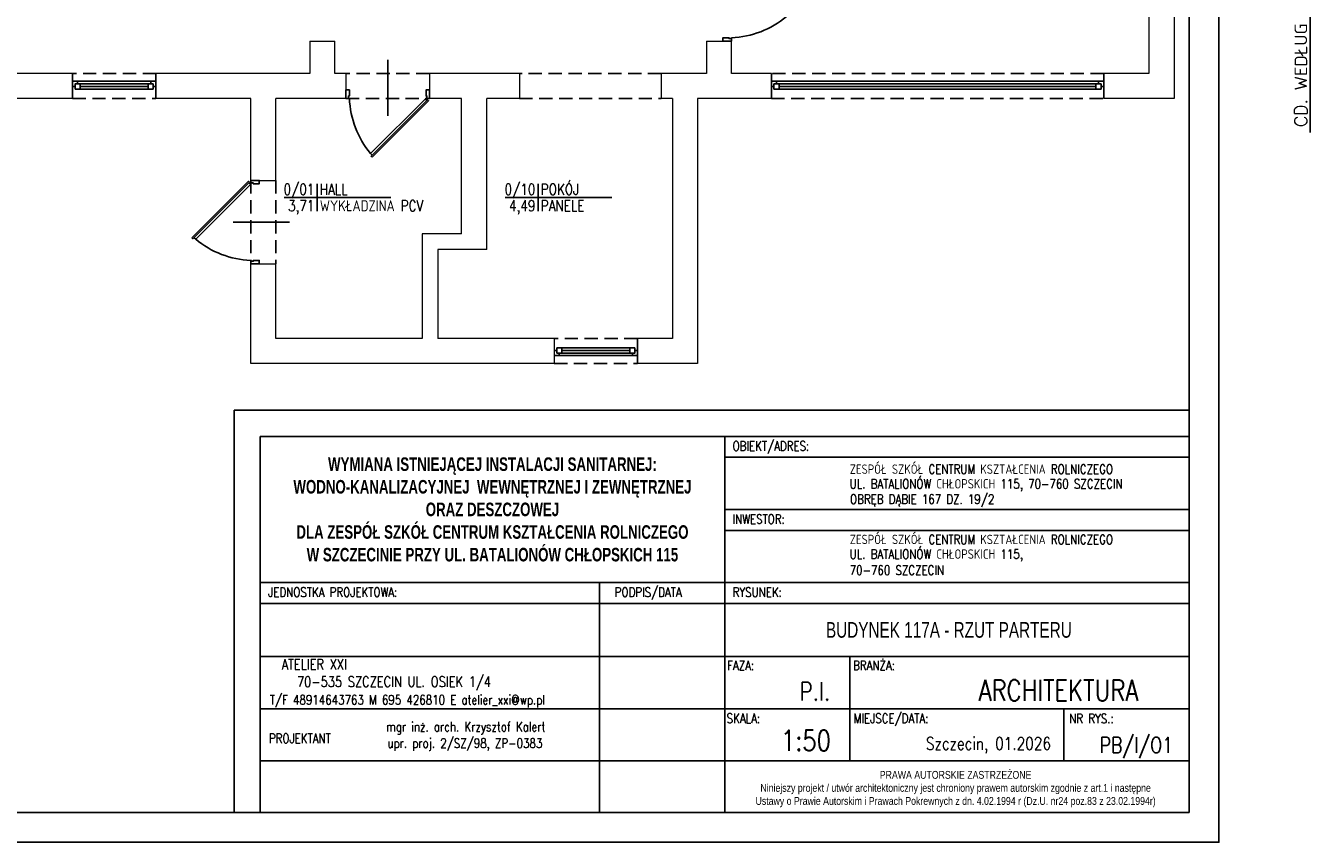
# Model space of a CAD drawing. Header units: millimetres. Extents: x -1623 to 1184, y -188 to 1297.
# Tile 2 of 6: x -666 to 565, y -188 to 594. Entities that reach past the tile are written whole.
import ezdxf
from ezdxf.enums import TextEntityAlignment as Align

# ---------------------------------------------------------------- set-up
doc = ezdxf.new("R2010")
doc.units = ezdxf.units.MM
doc.linetypes.add('DASHED', pattern=[19.049999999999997, 12.7, -6.35])
doc.layers.get('0').update_dxf_attribs({"color": 252})
for name, color, linetype in [('1-OPIS-POM', 252, 'Continuous'), ('I-DRZWI', 252, 'Continuous'), ('I-NAD', 252, 'DASHED'), ('I-OKNA', 252, 'Continuous'), ('I-SCIANA', 252, 'Continuous'), ('IS KAN_S_OPIS', 2, 'Continuous'), ('TABELKA', 252, 'Continuous')]:
    doc.layers.add(name, color=color, linetype=linetype)
doc.styles.add('ROMANS', font='romans.shx', dxfattribs={"width": 0.75})
doc.styles.add('STYLE2', font='romans.shx', dxfattribs={"width": 0.9})
doc.styles.add('STYLE3', font='arial.ttf', dxfattribs={"width": 0.7})
doc.styles.add('STYLE5PRAWA', font='arial.ttf', dxfattribs={"width": 0.8})
doc.styles.add('TECH', font='simplex.shx')

# ---------------------------------------------------------------- blocks, each defined once
blk = doc.blocks.new('PRAWAAUTOR1')
at = {"insert": (442.9577984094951, 174.1500318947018), "char_height": 7.5, "width": 500, "attachment_point": 5, "style": 'STYLE5PRAWA'}
blk.add_mtext('\\fArial|b0|i0|c238|p34;PRAWA AUTORSKIE ZASTRZEŻONE\\PNiniejszy projekt / utwór architektoniczny jest chroniony prawem autorskim zgodnie z art.1 i następne \\PUstawy o Prawie Autorskim i Prawach Pokrewnych z dn. 4.02.1994 r (Dz.U. nr24 poz.83 z 23.02.1994r)', dxfattribs=at)
blk = doc.blocks.new('D90')
blk.add_line((32.60195715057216, 44.99673399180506), (-28.01028744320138, 45.00280644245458))
for points in [[(-9.174932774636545, 87.24581758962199), (-9.174656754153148, 90.00091961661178), (0.00901666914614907, 89.99999954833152), (0.008648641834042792, 86.3265301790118), (-6.41992275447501, 86.32717422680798), (-6.41983074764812, 87.24554156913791)], [(-72.56247655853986, 61.8346203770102), (-11.68362454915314, 0.9435688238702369), (-10.61203397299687, 2.01494470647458), (-71.49088598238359, 62.90599625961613)], [(-9.18339740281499, 2.756022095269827), (-9.183673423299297, 0.0009200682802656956), (0, 0), (0.0003680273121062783, 3.673469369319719), (-6.428203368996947, 3.674113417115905), (-6.428295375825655, 2.755746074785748)]]:
    blk.add_lwpolyline(points, close=True)
blk.add_lwpolyline([(-11.26135268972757, 2.664393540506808), (-9.47536839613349, 4.450020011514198), (-68.56337161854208, 63.5498639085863), (-70.34935591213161, 61.7642374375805)])
blk.add_arc((-4.563419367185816, -14.50732115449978), 100.9401705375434, 92.61855641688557, 129.3487067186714)
blk = doc.blocks.new('OPIS-POM')
for p, q in [((0, 25), (0, -25)), ((-60, 0), (135, 0))]:
    blk.add_line(p, q)
at = {"style": 'ROMANS', "width": 0.8, "flags": 4}
blk.add_attdef('NR', text='', height=20, dxfattribs=at).set_placement((-5.000000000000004, 5), align=Align.RIGHT)
blk.add_attdef('NAZWA', (4.999999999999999, 5), '', height=20, dxfattribs=at)
blk.add_attdef('POW.', text='', height=20, dxfattribs=at).set_placement((-5.000000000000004, -5), align=Align.TOP_RIGHT)
blk.add_attdef('POSADZKA', text='', height=20, dxfattribs=at).set_placement((4.999999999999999, -5), align=Align.TOP_LEFT)

msp = doc.modelspace()

# ---------------------------------------------------------------- hatches: boundary and pattern name
h = msp.add_hatch(color=7)
h.dxf.hatch_style = 2
h.paths.add_polyline_path([(395.322828, 64.974611), (395.322828, 64.939333)])
h = msp.add_hatch(color=7)
h.dxf.hatch_style = 2
h.paths.add_polyline_path([(399.466891, 64.974611), (399.466891, 64.939333)])
h = msp.add_hatch(color=7)
h.dxf.hatch_style = 2
h.paths.add_polyline_path([(403.070423, 64.974611), (403.070423, 64.939333)])
h = msp.add_hatch(color=7)
h.dxf.hatch_style = 2
h.paths.add_polyline_path([(315.236986, 27.499028), (315.236986, 27.46375)])
for points in [[(317.158871, 27.499028), (317.158871, 27.46375)], [(341.407887, 25.509361), (341.407887, 25.474083)], [(322.747787, 15.116528), (322.747787, 15.08125)]]:
    msp.add_hatch(color=7).paths.add_polyline_path(points)
h = msp.add_hatch(color=7)
h.paths.add_polyline_path([(317.759459, 27.46375), (317.759459, 27.494618)])
h.paths.add_polyline_path([(317.759459, 27.46375), (317.759459, 27.494618)])
h = msp.add_hatch(color=7)
h.dxf.hatch_style = 2
h.paths.add_polyline_path([(319.86152, 27.499028), (319.86152, 27.46375)])
h = msp.add_hatch(color=7)
h.paths.add_polyline_path([(338.224766, 25.509361), (338.224766, 25.474083)])
h.paths.add_polyline_path([(338.224766, 25.509361), (338.224766, 25.474083)])
h = msp.add_hatch(color=7)
h.dxf.hatch_style = 2
h.paths.add_polyline_path([(339.365885, 25.509361), (339.365885, 25.474083)])
h = msp.add_hatch(color=7)
h.dxf.hatch_style = 2
h.paths.add_polyline_path([(343.029477, 25.509361), (343.029477, 25.474083)])
h = msp.add_hatch(color=7)
h.dxf.hatch_style = 2
h.paths.add_polyline_path([(316.20137, 15.116528), (316.20137, 15.08125)])

# ---------------------------------------------------------------- linework, layer by layer
at = {"layer": 'I-NAD'}
for p, q in [((-541.389269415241, 548.5722652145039), (-621.3757114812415, 548.5722652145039)), ((366.6568752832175, 548.5722652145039), (48.19377646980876, 548.5722652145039)), ((-621.3757114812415, 524.54175686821), (-541.389269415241, 524.54175686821)), ((48.19377646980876, 524.54175686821), (366.6568752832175, 524.54175686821)), ((-79.96893289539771, 294.6095547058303), (-159.9553749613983, 294.6095547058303)), ((-159.9553749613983, 270.5790463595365), (-79.96893289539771, 270.5790463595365))]:
    msp.add_line(p, q, dxfattribs=at)
for points in [[(-279.3587605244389, 548.5722652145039), (-359.3452025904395, 548.5722652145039)], [(-57.32599519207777, 548.5722652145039), (-193.2062204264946, 548.5722652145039)], [(-359.3452017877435, 524.5497703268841), (-279.3587605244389, 524.5417568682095)], [(-193.2062204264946, 524.54175686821), (-57.32599519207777, 524.54175686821)], [(-450.5689327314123, 446.0536216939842), (-450.5689327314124, 366.0671733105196)], [(-426.5384243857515, 446.0536216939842), (-426.5384243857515, 366.0671796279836)]]:
    msp.add_lwpolyline(points, dxfattribs=at)
at = {"layer": 'I-OKNA'}
for points in [[(-618.89774176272, 538.4875213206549), (-616.4197774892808, 538.4875213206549), (-616.4197774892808, 541.0231108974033), (-621.3757114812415, 541.0231108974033)], [(-621.3757114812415, 536.0095516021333), (-618.89774176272, 536.0095516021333), (-618.89774176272, 538.4875213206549), (-618.89774176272, 533.4739620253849)], [(-618.89774176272, 533.4739620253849), (-613.8841824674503, 533.4739620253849), (-613.8841824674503, 538.4875213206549), (-618.89774176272, 538.4875213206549)], [(-546.402828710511, 541.0231108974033), (-616.4197774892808, 541.0231108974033)], [(-613.8841824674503, 538.4875213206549), (-548.9384237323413, 538.4875213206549)], [(-613.8841824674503, 536.0095516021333), (-548.9384237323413, 536.0095516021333)], [(-613.8841824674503, 533.4739620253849), (-548.9384237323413, 533.4739620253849)], [(-613.8841824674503, 533.4739620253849), (-548.9384237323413, 533.4739620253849)], [(-543.9248644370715, 538.4875213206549), (-548.9384237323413, 538.4875213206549), (-548.9384237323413, 533.4739620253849), (-543.9248644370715, 533.4739620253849)], [(-541.389269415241, 541.0231108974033), (-546.402828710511, 541.0231108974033), (-546.402828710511, 538.4875213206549), (-543.9248644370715, 538.4875213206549)], [(-543.9248644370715, 538.4875213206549), (-543.9248644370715, 536.0095516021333), (-541.389269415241, 536.0095516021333)], [(-543.9248644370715, 533.4739620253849), (-543.9248644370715, 538.4875213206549)], [(50.67174618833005, 538.4875213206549), (53.14971046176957, 538.4875213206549), (53.14971046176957, 541.0231108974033), (48.19377646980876, 541.0231108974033)], [(48.19377646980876, 536.0095516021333), (50.67174618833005, 536.0095516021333), (50.67174618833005, 538.4875213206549), (50.67174618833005, 533.4739620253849)], [(50.67174618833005, 533.4739620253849), (55.6853054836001, 533.4739620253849), (55.6853054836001, 538.4875213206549), (50.67174618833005, 538.4875213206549)], [(366.6568752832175, 541.0231108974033), (53.14971046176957, 541.0231108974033)], [(55.6853054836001, 538.4875213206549), (361.7009412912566, 538.4875213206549)], [(55.6853054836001, 536.0095516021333), (359.1653517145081, 536.0095516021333)], [(55.6853054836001, 533.4739620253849), (359.1653517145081, 533.4739620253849)], [(55.6853054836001, 533.4739620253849), (359.1653517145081, 533.4739620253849)], [(364.1789110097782, 538.4875213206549), (359.1653517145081, 538.4875213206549), (359.1653517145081, 533.4739620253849), (364.1789110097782, 533.4739620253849)], [(366.6568752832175, 541.0231108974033), (361.7009412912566, 541.0231108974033), (361.7009412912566, 538.4875213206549), (364.1789110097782, 538.4875213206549)], [(364.1789110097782, 538.4875213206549), (364.1789110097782, 536.0095516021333), (366.6568752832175, 536.0095516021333)], [(364.1789110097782, 533.4739620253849), (364.1789110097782, 538.4875213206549)], [(-157.4774052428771, 280.6637902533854), (-157.4774052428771, 283.1417599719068), (-159.9553749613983, 283.1417599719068)], [(-157.4774052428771, 280.6637902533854), (-152.463845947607, 280.6637902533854), (-152.463845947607, 285.6773495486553), (-157.4774052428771, 285.6773495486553)], [(-157.4774052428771, 285.6773495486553), (-157.4774052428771, 280.6637902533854)], [(-87.46045646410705, 285.6773495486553), (-152.463845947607, 285.6773495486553)], [(-87.46045646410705, 285.6773495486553), (-152.463845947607, 285.6773495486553)], [(-87.46045646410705, 283.1417599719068), (-152.463845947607, 283.1417599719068)], [(-82.504527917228, 285.6773495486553), (-87.46045646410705, 285.6773495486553), (-87.46045646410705, 280.6637902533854), (-82.504527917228, 280.6637902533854)], [(-79.96893289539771, 283.1417599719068), (-82.504527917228, 283.1417599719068), (-82.504527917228, 280.6637902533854), (-82.504527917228, 285.6773495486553)], [(-159.9553749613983, 278.1858259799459), (-154.9418156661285, 278.1858259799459), (-154.9418156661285, 280.6637902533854), (-157.4774052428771, 280.6637902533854)], [(-154.9418156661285, 278.1858259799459), (-84.98249219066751, 278.1858259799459)], [(-87.46045646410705, 280.6637902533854), (-152.463845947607, 280.6637902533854)], [(-82.504527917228, 280.6637902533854), (-84.98249219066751, 280.6637902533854), (-84.98249219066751, 278.1858259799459), (-79.96893289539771, 278.1858259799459)]]:
    msp.add_lwpolyline(points, dxfattribs=at)
at = {"layer": 'I-SCIANA', "lineweight": 0}
for p, q in [((-621.3757114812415, 548.5722652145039), (-621.3757114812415, 524.54175686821)), ((-541.389269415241, 524.54175686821), (-541.389269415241, 548.5722652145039)), ((48.19377646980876, 548.5722652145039), (48.19377646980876, 524.54175686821)), ((366.6568752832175, 524.54175686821), (366.6568752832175, 548.5722652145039)), ((-159.9553749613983, 294.6095547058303), (-159.9553749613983, 270.5790463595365)), ((-79.96893289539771, 270.5790463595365), (-79.96893289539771, 294.6095547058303))]:
    msp.add_line(p, q, dxfattribs=at)
for points in [[(-42.51130416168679, 1067.504467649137), (433.9497102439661, 1067.504467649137), (433.9497102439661, 524.54175686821), (366.6568752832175, 524.54175686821)], [(409.9192018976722, 834.7939490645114), (409.9192018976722, 548.5722652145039), (366.6568752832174, 548.5722652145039)], [(-621.3757114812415, 548.5722652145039), (-688.9146905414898, 548.5722652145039), (-688.9146905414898, 579.4027717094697)], [(-393.9214735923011, 579.4027717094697), (-393.9214735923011, 548.5722652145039), (-541.389269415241, 548.5722652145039)], [(-393.9214735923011, 579.4027717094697), (-369.9485905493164, 579.4027717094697)], [(-359.3452025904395, 548.5722652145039), (-369.9485905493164, 548.5722652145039), (-369.9485905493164, 579.4027717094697)], [(-13.98588058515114, 579.4027717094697), (-13.98588058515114, 548.5722652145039), (-57.32599519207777, 548.5722652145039)], [(-13.98588058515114, 579.4027717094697), (9.986997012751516, 579.4027717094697)], [(48.19377646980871, 548.5722652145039), (9.986997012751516, 548.5722652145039), (9.986997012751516, 579.4027717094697)], [(-621.3757114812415, 548.5722652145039), (-621.3757114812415, 524.54175686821)], [(-621.3757114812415, 524.54175686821), (-621.3757114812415, 548.5722652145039)], [(-541.389269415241, 548.5722652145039), (-541.389269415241, 524.54175686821)], [(-541.389269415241, 524.54175686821), (-541.389269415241, 548.5722652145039)], [(-359.3452025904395, 548.5722652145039), (-359.3452025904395, 524.54175686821)], [(-193.2062204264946, 548.5722652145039), (-279.3587605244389, 548.5722652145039)], [(-279.3587605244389, 548.5722652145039), (-279.3587605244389, 524.54175686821)], [(-193.2062204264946, 548.5722652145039), (-193.2062204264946, 524.54175686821)], [(-57.32599519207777, 548.5722652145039), (-57.32599519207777, 524.54175686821)], [(48.19377646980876, 548.5722652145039), (48.19377646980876, 524.54175686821)], [(48.19377646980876, 524.54175686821), (48.19377646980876, 548.5722652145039)], [(366.6568752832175, 548.5722652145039), (366.6568752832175, 524.54175686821)], [(366.6568752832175, 524.54175686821), (366.6568752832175, 548.5722652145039)], [(-621.3757114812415, 524.54175686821), (-838.9757066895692, 524.54175686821)], [(-450.5689327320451, 524.54175686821), (-541.389269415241, 524.54175686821)], [(-450.5689327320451, 446.0536216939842), (-450.5689327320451, 524.54175686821)], [(-359.3452025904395, 524.54175686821), (-426.5384243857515, 524.54175686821)], [(-359.3452025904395, 524.54175686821), (-426.5384243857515, 524.54175686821)], [(-359.3452025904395, 524.54175686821), (-426.5384243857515, 524.54175686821)], [(-426.5384243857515, 446.0536216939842), (-426.5384243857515, 524.54175686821)], [(-248.5858793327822, 524.54175686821), (-279.3587605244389, 524.54175686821)], [(-248.5858793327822, 524.54175686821), (-279.3587605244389, 524.54175686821)], [(-248.5858793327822, 524.54175686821), (-279.3587605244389, 524.54175686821)], [(-248.5858793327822, 394.9839807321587), (-248.5858793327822, 524.54175686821)], [(-193.2062204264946, 524.54175686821), (-224.5553709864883, 524.54175686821)], [(-193.2062204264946, 524.54175686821), (-224.5553709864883, 524.54175686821)], [(-224.5553709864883, 379.9839807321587), (-224.5553709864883, 524.54175686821)], [(-46.60283137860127, 524.54175686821), (-46.60283137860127, 294.6095547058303), (-79.96893289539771, 294.6095547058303)], [(-22.62994833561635, 524.54175686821), (-22.62994833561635, 270.5790463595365), (-79.96893289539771, 270.5790463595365)], [(-46.60283137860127, 524.54175686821), (-57.32599519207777, 524.54175686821)], [(-46.60283137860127, 524.54175686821), (-57.32599519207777, 524.54175686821)], [(48.19377646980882, 524.54175686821), (-22.62994833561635, 524.54175686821)], [(-450.5689327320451, 446.0536216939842), (-426.5384243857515, 446.0536216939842)], [(-248.5858793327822, 394.9839807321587), (-286.5003872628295, 394.9839807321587), (-286.5003872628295, 294.6095547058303)], [(-224.5553709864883, 379.9839807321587), (-271.5003872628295, 379.9839807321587), (-271.5003872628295, 294.6095547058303)], [(-159.9553749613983, 270.5790463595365), (-450.5689327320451, 270.5790463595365), (-450.5689327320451, 366.0671796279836)], [(-450.5689327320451, 366.0671796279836), (-426.5384243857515, 366.0671796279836)], [(-286.5003872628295, 294.6095547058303), (-426.5384243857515, 294.6095547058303), (-426.5384243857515, 366.0671796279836)], [(-159.9553749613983, 294.6095547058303), (-271.5003872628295, 294.6095547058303)], [(-159.9553749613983, 294.6095547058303), (-159.9553749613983, 270.5790463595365)], [(-159.9553749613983, 294.6095547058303), (-159.9553749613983, 270.5790463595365)], [(-79.96893289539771, 294.6095547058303), (-79.96893289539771, 270.5790463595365)], [(-79.96893289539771, 294.6095547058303), (-79.96893289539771, 270.5790463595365)]]:
    msp.add_lwpolyline(points, dxfattribs=at)
at = {"layer": 'IS KAN_S_OPIS'}
msp.add_line((564.5365959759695, 955.7355939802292), (564.5365959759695, 491.8220050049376), dxfattribs=at)
at = {"layer": 'TABELKA'}
for p, q in [((448.4719289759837, 225.7545132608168), (-466.5280710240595, 225.7545132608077)), ((-466.5280710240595, 225.7545132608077), (-466.5280710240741, -159.4523860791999)), ((448.4719289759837, 200.7545132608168), (-441.5280710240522, 200.7545132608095)), ((-441.5280710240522, 200.7545132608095), (-441.5280710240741, -159.4523860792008)), ((3.471928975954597, 200.7545132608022), (3.471928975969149, -159.4523860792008)), ((448.4719289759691, -110.0879972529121), (448.4719289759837, 200.7545132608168)), ((448.4719289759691, -159.4523860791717), (448.4719289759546, 200.7545132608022)), ((448.4719289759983, -159.4523860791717), (448.4719289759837, 200.7545132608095)), ((448.4719289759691, -110.0879972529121), (448.4719289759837, 200.7545132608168)), ((448.4719289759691, -159.4523860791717), (448.4719289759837, 200.7545132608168)), ((3.471928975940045, 180.754513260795), (448.4719289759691, 180.7545132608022)), ((3.471928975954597, 130.7545132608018), (448.4719289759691, 130.7545132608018)), ((3.471928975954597, 110.7545132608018), (448.4719289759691, 110.7545132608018)), ((-441.5280710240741, 60.75451326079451), (448.4719289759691, 60.75451326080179)), ((-441.5280710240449, 60.75451326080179), (3.471928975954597, 60.75451326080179)), ((-116.5280710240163, 60.75451326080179), (-116.5280710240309, -159.4523860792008)), ((-441.5280710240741, 40.75451326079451), (448.4719289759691, 40.75451326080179)), ((-441.5280710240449, 40.75451326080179), (3.471928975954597, 40.75451326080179)), ((-441.5280710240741, -10.08799725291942), (448.4719289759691, -10.08799725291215)), ((123.4719289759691, -10.08799725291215), (123.4719289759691, -110.0879972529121)), ((123.4719289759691, -10.08799725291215), (123.4719289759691, -110.0879972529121)), ((-441.5280710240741, -60.08799725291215), (448.4719289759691, -60.08799725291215)), ((-441.5280710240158, -60.08799725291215), (3.471928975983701, -60.08799725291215)), ((328.4719289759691, -60.08799725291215), (328.4719289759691, -110.0879972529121)), ((-441.5280710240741, -110.0879972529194), (448.4719289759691, -110.0879972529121)), ((-441.5280710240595, -110.0879972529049), (448.4719289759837, -110.0879972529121)), ((-21.52807102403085, -159.4523860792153), (-441.5280710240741, -159.4523860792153)), ((-441.5280710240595, -159.4523860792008), (448.47192897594, -159.4523860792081))]:
    msp.add_line(p, q, dxfattribs=at)
for points in [[(-1622.950991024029, 1296.88276442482), (-1622.950991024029, -188.1172355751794), (477.0490089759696, -188.1172355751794), (477.0490089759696, 1296.88276442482)], [(-1622.95099102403, 1296.88276442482), (-1622.95099102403, -188.1172355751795), (477.0490089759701, -188.1172355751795), (477.0490089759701, 1296.88276442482)], [(-1622.950991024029, 1296.88276442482), (-1622.950991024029, -188.1172355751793), (477.0490089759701, -188.1172355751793), (477.0490089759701, 1296.88276442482)], [(-1622.950991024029, 1296.88276442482), (-1622.950991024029, -188.1172355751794), (477.0490089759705, -188.1172355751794), (477.0490089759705, 1296.88276442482)], [(-1545.150640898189, -159.4523860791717), (448.4719289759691, -159.4523860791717), (448.4719289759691, 1256.537671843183), (-1545.150640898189, 1256.537671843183)]]:
    msp.add_lwpolyline(points, close=True, dxfattribs=at)

# ---------------------------------------------------------------- block references
at = {"layer": '1-OPIS-POM', "xscale": 0.5241599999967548, "yscale": 0.5241599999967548, "zscale": 0.5241600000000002}
for p, values in [((-387.0376963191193, 429.5989851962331), {'NR': '0/01', 'NAZWA': 'HALL', 'POW.': '3,71', 'POSADZKA': 'WYKŁADZINA PCV'}), ((-175.2903327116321, 429.5989851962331), {'NR': '0/10', 'NAZWA': 'POKÓJ', 'POW.': '4,49', 'POSADZKA': 'PANELE'})]:
    msp.add_blockref('OPIS-POM', p, dxfattribs=at).add_auto_attribs(values)
at = {"layer": 'I-DRZWI'}
for p, xscale, yscale, zscale, rotation in [((1.840073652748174, 659.3900213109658), 0.8887382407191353, 0.8887382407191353, 0.8887382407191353, 180), ((-279.3579428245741, 532.7036386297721), 0.8887382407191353, 0.8887382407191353, 0.8887382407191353, 90), ((-442.4150644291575, 446.0544385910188), -0.8887382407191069, 0.8887382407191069, 0.8887382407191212, 180)]:
    msp.add_blockref('D90', p, dxfattribs=dict(at, xscale=xscale, yscale=yscale, zscale=zscale, rotation=rotation))
at = {"layer": 'TABELKA'}
msp.add_blockref('PRAWAAUTOR1', (-218.2375668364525, -311.2770941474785), dxfattribs=at)

# ---------------------------------------------------------------- texts
at = {"layer": 'IS KAN_S_OPIS', "style": 'TECH'}
msp.add_text('CD. WEDŁUG DOKUMENTACJI INSTALACJI ZEWN.', height=12, rotation=90, dxfattribs=at).set_placement((561.5366448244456, 497.1773566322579))
at = {"layer": 'TABELKA', "width": 0.8}
for s, style, p in [('OBIEKT/ADRES:', 'ROMANS', (11.06166854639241, 187.0860132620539)), ('ZESPÓŁ SZKÓŁ CENTRUM KSZTAŁCENIA ROLNICZEGO', 'ROMANS', (123.3403595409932, 164.880773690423)), ('UL. BATALIONÓW CHŁOPSKICH 115, 70-760 SZCZECIN  ', 'ROMANS', (123.2547727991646, 150.8536514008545)), ('OBRĘB DĄBIE 167 DZ. 19/2', 'ROMANS', (123.5691495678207, 136.0826783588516)), ('INWESTOR:', 'ROMANS', (11.06166854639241, 117.0860132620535)), ('ZESPÓŁ SZKÓŁ CENTRUM KSZTAŁCENIA ROLNICZEGO', 'ROMANS', (123.3403595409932, 97.55765792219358)), ('UL. BATALIONÓW CHŁOPSKICH 115, ', 'ROMANS', (123.2547727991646, 83.53053563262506)), ('70-760 SZCZECIN  ', 'ROMANS', (123.2547727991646, 68.07115300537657)), ('JEDNOSTKA PROJEKTOWA:', 'ROMANS', (-433.9383314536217, 47.08601326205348)), ('PODPIS/DATA', 'ROMANS', (-101.8889480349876, 47.08601326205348)), ('RYSUNEK:', 'ROMANS', (11.06166854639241, 47.08601326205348)), ('FAZA:', 'ROMANS', (5.84202101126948, -23.12910260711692)), ('BRANŻA:', 'ROMANS', (126.4847653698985, -23.12910260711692)), ('T/F 48914643763 M 695 426810 E atelier_xxi@wp.pl', 'ROMANS', (-432.2969633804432, -56.09028193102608)), ('mgr inż. arch. Krzysztof Kalert', 'STYLE2', (-320.8482933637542, -81.83049607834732)), ('SKALA:', 'ROMANS', (5.368521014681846, -73.85365312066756)), ('MIEJSCE/DATA:', 'ROMANS', (127.0877653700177, -73.85365312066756)), ('NR RYS.:', 'ROMANS', (333.568428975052, -73.95644673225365)), ('PROJEKTANT', 'STYLE2', (-433.2104974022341, -93.01623720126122)), ('upr. proj. 2/SZ/98, ZP-0383', 'STYLE2', (-319.613316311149, -97.60579923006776))]:
    msp.add_text(s, height=9, dxfattribs=dict(at, style=style)).set_placement(p)
at = {"layer": 'TABELKA', "style": 'ROMANS', "width": 0.8}
for s, height, p in [('ATELIER XXI ', 10, (-353.0588681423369, -22.64674202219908)), ('70-535 SZCZECIN UL. OSIEK 1/4', 10, (-220.4613097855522, -39.26557082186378)), ('P.I.', 17.49999999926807, (104.6121197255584, -52.33741353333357)), ('ARCHITEKTURA', 20, (399.6552089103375, -52.4335390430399)), ('1:50', 20, (105.2464289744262, -100.5824972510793)), ('Szczecin, 01.2026', 12, (316.0964289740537, -99.46849725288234)), ('PB/I/O1', 14.99999999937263, (432.8501776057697, -102.4673167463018))]:
    msp.add_text(s, height=height, dxfattribs=at).set_placement(p, align=Align.RIGHT)
at = {"layer": 'TABELKA', "insert": (-219.0280710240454, 130.7545132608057), "char_height": 13, "width": 445.0000000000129, "attachment_point": 5, "style": 'STYLE3'}
msp.add_mtext('{\\fArial|b1|i0|c238|p34;WYMIANA ISTNIEJĄCEJ INSTALACJI SANITARNEJ: WODNO-KANALIZACYJNEJ  WEWNĘTRZNEJ I ZEWNĘTRZNEJ  \\PORAZ DESZCZOWEJ \\PDLA ZESP\\fArial|b1|i0|c0|p34;Ó\\fArial|b1|i0|c238|p34;Ł SZK\\fArial|b1|i0|c0|p34;Ó\\fArial|b1|i0|c238|p34;Ł CENTRUM KSZTAŁCENIA ROLNICZEGO \\PW SZCZECINIE PRZY UL. BATALION\\fArial|b1|i0|c0|p34;Ó\\fArial|b1|i0|c238|p34;W CHŁOPSKICH 115}', dxfattribs=at)
at = {"layer": 'TABELKA', "insert": (100.5087757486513, 22.87771716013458), "char_height": 15, "attachment_point": 1, "style": 'STYLE3'}
msp.add_mtext('{\\fArial|b0|i0|c0|p0;BUDYNEK 117A - RZUT PARTERU}', dxfattribs=at)

doc.saveas('drawing.dxf')
